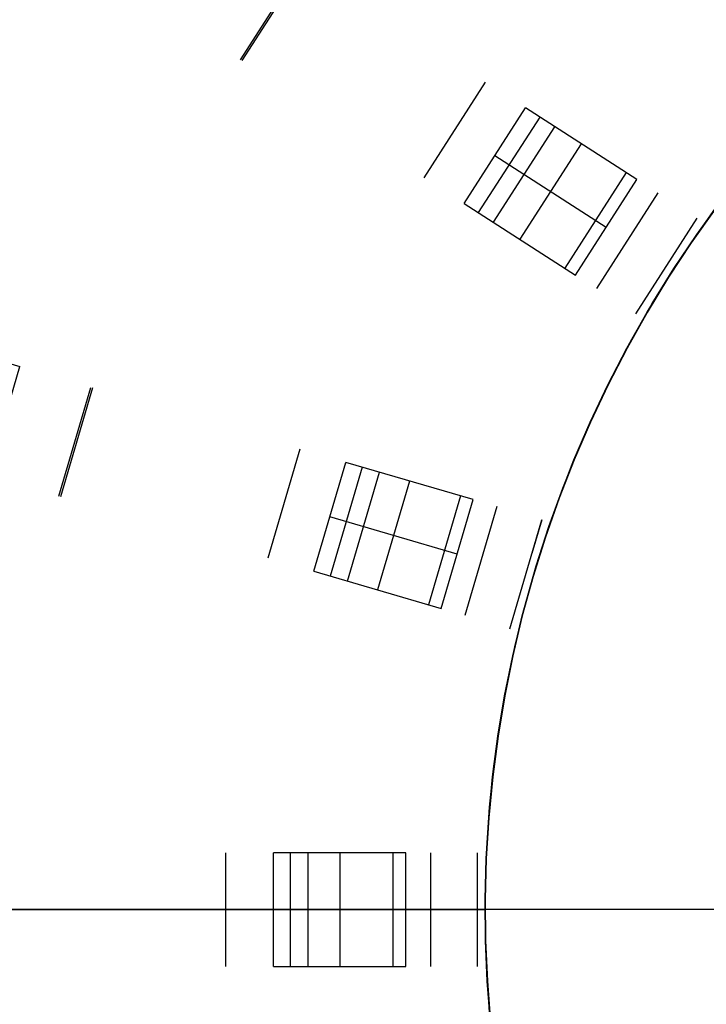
# Model space of a CAD drawing. Header units: millimetres. Extents: x 453 to 1057, y -213 to 387.
# Tile 6 of 17: x 581 to 653, y 77 to 181. Entities that reach past the tile are written whole.
import ezdxf

# ---------------------------------------------------------------- set-up
doc = ezdxf.new("R2010")
doc.units = ezdxf.units.MM

msp = doc.modelspace()

# ---------------------------------------------------------------- linework, layer by layer
at = {"extrusion": (0.302704, 0.907452, 0.29138)}
for points in [[(-542.48, -108.02), (-400.23, -232.27)], [(-541, -106.32), (-398.75, -230.58)], [(-397.27, -228.88), (-539.52, -104.63)]]:
    msp.add_lwpolyline(points, dxfattribs=at)
at = {"extrusion": (0.246101, 0.924042, 0.292541)}
for points in [[(-496.73, -239.81), (-570.42, -158.87)], [(-494.9, -238.14), (-568.58, -157.2)], [(-566.75, -155.53), (-493.06, -236.47)]]:
    msp.add_lwpolyline(points, dxfattribs=at)
at = {"extrusion": (-4e-05, 5.75113e-06, 1)}
for points in [[(635.09, 122.22), (636.39, 126.38), (637.83, 130.49), (639.41, 134.54), (641.14, 138.54), (643, 142.47), (645, 146.34), (647.13, 150.14), (649.4, 153.85), (651.79, 157.49), (654.31, 161.04), (656.95, 164.51), (659.7, 167.87), (662.58, 171.14), (665.56, 174.31), (668.66, 177.37), (671.86, 180.33), (675.16, 183.17), (678.55, 185.89), (682.04, 188.49), (685.62, 190.97), (689.28, 193.33), (693.03, 195.55), (696.84, 197.64), (700.73, 199.6), (704.69, 201.42), (708.7, 203.11), (712.77, 204.65), (716.89, 206.05), (721.06, 207.31), (725.27, 208.42), (729.52, 209.38), (733.79, 210.19), (738.1, 210.86), (742.42, 211.37), (746.76, 211.73), (751.11, 211.95), (755.46, 212.01), (759.81, 211.92), (764.16, 211.67), (768.49, 211.28), (772.81, 210.74), (777.11, 210.04), (781.38, 209.2), (785.62, 208.21), (789.82, 207.07), (793.98, 205.78), (798.09, 204.35), (802.15, 202.78), (806.16, 201.07), (810.1, 199.22), (813.97, 197.24), (817.77, 195.12), (821.5, 192.87), (825.15, 190.49), (828.71, 187.98), (832.18, 185.35), (835.56, 182.61), (838.84, 179.75), (842.02, 176.77), (845.09, 173.69), (848.05, 170.5), (850.9, 167.21), (853.64, 163.82), (856.25, 160.34), (858.75, 156.77), (861.11, 153.12), (863.35, 149.38), (865.46, 145.57), (867.43, 141.69), (869.26, 137.74), (870.96, 133.74), (872.52, 129.67), (873.93, 125.55), (875.2, 121.39), (876.33, 117.18), (877.3, 112.94), (878.13, 108.67), (878.81, 104.37), (879.34, 100.05), (879.72, 95.71), (879.95, 91.36), (880.02, 87.01)], [(880.02, 87.01), (879.95, 82.68), (879.72, 78.36), (879.35, 74.05), (878.83, 69.75), (878.16, 65.48), (877.34, 61.23), (876.37, 57.01), (875.26, 52.83), (874.01, 48.69), (872.61, 44.59), (871.07, 40.55), (869.39, 36.56), (867.58, 32.63), (865.63, 28.77), (863.55, 24.98), (861.33, 21.26), (858.99, 17.62), (856.53, 14.06), (853.95, 10.59), (851.24, 7.21), (848.42, 3.93), (845.49, 0.75), (842.45, -2.33), (839.31, -5.3), (836.06, -8.17), (832.72, -10.91), (829.28, -13.54), (825.76, -16.05), (822.15, -18.44), (818.46, -20.7), (814.69, -22.83), (810.85, -24.83), (806.95, -26.7), (802.98, -28.42), (798.96, -30.02), (794.88, -31.47), (790.76, -32.77), (786.59, -33.94), (782.39, -34.96), (778.15, -35.83), (773.88, -36.56), (769.59, -37.14), (765.29, -37.57), (760.97, -37.85), (756.65, -37.98), (752.32, -37.96), (748, -37.79), (743.68, -37.48), (739.38, -37.01), (735.1, -36.39), (730.84, -35.63), (726.61, -34.72), (722.41, -33.66), (718.25, -32.46), (714.14, -31.12), (710.08, -29.63), (706.07, -28.01), (702.11, -26.24), (698.23, -24.34), (694.41, -22.31), (690.66, -20.15), (686.99, -17.86), (683.4, -15.44), (679.9, -12.9), (676.48, -10.24), (673.17, -7.46), (669.95, -4.57), (666.83, -1.57), (663.81, 1.53), (660.91, 4.74), (658.12, 8.05), (655.44, 11.45), (652.89, 14.94), (650.46, 18.52), (648.15, 22.18), (645.97, 25.92), (643.92, 29.73), (642, 33.61), (640.22, 37.55), (638.58, 41.56), (637.08, 45.61), (635.71, 49.72), (634.5, 53.87), (633.42, 58.06), (632.49, 62.29), (631.71, 66.55), (631.08, 70.83), (630.59, 75.13), (630.25, 79.44), (630.07, 83.76), (630.03, 88.09), (630.14, 92.42), (630.4, 96.73), (630.81, 101.04), (631.37, 105.33), (632.08, 109.6), (632.94, 113.84), (633.94, 118.05), (635.09, 122.22)]]:
    msp.add_lwpolyline(points, dxfattribs=at)
at = {"extrusion": (4e-05, -5.75113e-06, 1)}
for points in [[(880.04, 87.01), (879.96, 91.36), (879.73, 95.71), (879.36, 100.04), (878.83, 104.36), (878.15, 108.66), (877.32, 112.94), (876.34, 117.18), (875.22, 121.39), (873.95, 125.55), (872.53, 129.67), (870.97, 133.73), (869.28, 137.74), (867.44, 141.69), (865.47, 145.57), (863.36, 149.38), (861.12, 153.11), (858.76, 156.77), (856.27, 160.34), (853.65, 163.82), (850.92, 167.21), (848.07, 170.5), (845.1, 173.69), (842.03, 176.77), (838.85, 179.74), (835.57, 182.61), (832.19, 185.35), (828.72, 187.98), (825.16, 190.48), (821.51, 192.86), (817.79, 195.11), (813.99, 197.23), (810.11, 199.22), (806.17, 201.07), (802.17, 202.78), (798.11, 204.35), (793.99, 205.78), (789.84, 207.06), (785.63, 208.2), (781.39, 209.2), (777.12, 210.04), (772.83, 210.73), (768.51, 211.28), (764.17, 211.67), (759.82, 211.91), (755.47, 212.01), (751.12, 211.94), (746.77, 211.73), (742.43, 211.37), (738.11, 210.85), (733.81, 210.19), (729.53, 209.38), (725.28, 208.41), (721.08, 207.3), (716.91, 206.05), (712.78, 204.65), (708.71, 203.11), (704.7, 201.42), (700.75, 199.6), (696.86, 197.64), (693.04, 195.55), (689.3, 193.32), (685.64, 190.97), (682.06, 188.49), (678.57, 185.89), (675.17, 183.16), (671.87, 180.33), (668.67, 177.37), (665.58, 174.31), (662.59, 171.14), (659.72, 167.87), (656.96, 164.5), (654.32, 161.04), (651.8, 157.49), (649.41, 153.85), (647.15, 150.13), (645.02, 146.34), (643.02, 142.47), (641.15, 138.54), (639.43, 134.54), (637.84, 130.49), (636.4, 126.38), (635.1, 122.22)], [(635.1, 122.22), (633.95, 118.05), (632.95, 113.84), (632.1, 109.6), (631.39, 105.33), (630.83, 101.04), (630.42, 96.73), (630.15, 92.41), (630.04, 88.09), (630.08, 83.76), (630.27, 79.44), (630.6, 75.12), (631.09, 70.82), (631.72, 66.54), (632.5, 62.29), (633.43, 58.06), (634.51, 53.87), (635.73, 49.72), (637.09, 45.61), (638.59, 41.55), (640.24, 37.55), (642.02, 33.61), (643.93, 29.73), (645.98, 25.92), (648.16, 22.18), (650.47, 18.52), (652.9, 14.94), (655.46, 11.45), (658.13, 8.05), (660.92, 4.74), (663.83, 1.53), (666.84, -1.57), (669.96, -4.57), (673.18, -7.46), (676.5, -10.24), (679.91, -12.9), (683.41, -15.44), (687, -17.86), (690.67, -20.15), (694.42, -22.31), (698.24, -24.35), (702.13, -26.24), (706.08, -28.01), (710.09, -29.63), (714.15, -31.12), (718.27, -32.46), (722.42, -33.66), (726.62, -34.72), (730.85, -35.63), (735.11, -36.4), (739.39, -37.01), (743.69, -37.48), (748.01, -37.8), (752.33, -37.96), (756.66, -37.98), (760.98, -37.85), (765.3, -37.57), (769.61, -37.14), (773.9, -36.56), (778.16, -35.84), (782.4, -34.96), (786.6, -33.94), (790.77, -32.78), (794.9, -31.47), (798.97, -30.02), (803, -28.43), (806.96, -26.7), (810.87, -24.83), (814.71, -22.83), (818.47, -20.7), (822.16, -18.44), (825.77, -16.06), (829.3, -13.55), (832.73, -10.92), (836.07, -8.17), (839.32, -5.31), (842.46, -2.33), (845.5, 0.75), (848.43, 3.93), (851.25, 7.21), (853.96, 10.59), (856.54, 14.06), (859.01, 17.62), (861.35, 21.26), (863.56, 24.98), (865.64, 28.77), (867.59, 32.63), (869.41, 36.56), (871.08, 40.55), (872.62, 44.59), (874.02, 48.69), (875.27, 52.83), (876.38, 57.01), (877.35, 61.23), (878.17, 65.48), (878.84, 69.75), (879.36, 74.05), (879.74, 78.36), (879.96, 82.68), (880.04, 87.01)]]:
    msp.add_lwpolyline(points, dxfattribs=at)
at = {"extrusion": (0.019786, 0.993662, -0.11065)}
msp.add_lwpolyline([(-560.04, -262.58), (-600.52, -487.54)], dxfattribs=at)
for points in [[(604.16, 176.83), (610.65, 186.93)], [(610.8, 186.83), (604.31, 176.74)], [(623.57, 164.36), (630.06, 174.45)], [(627.81, 161.64), (634.3, 171.73)], [(646.07, 164.16), (634.3, 171.73)], [(635.79, 170.77), (629.3, 160.68)], [(630.9, 159.65), (637.39, 169.74)], [(640.18, 167.95), (633.7, 157.85)], [(642.83, 159.11), (631.05, 166.68)], [(644.91, 164.91), (638.43, 154.81)], [(639.59, 154.07), (646.07, 164.16)], [(648.26, 162.75), (641.78, 152.66)], [(627.81, 161.64), (639.59, 154.07)], [(630.5, 76.17), (630.2, 80.5), (630.05, 84.84), (630.05, 89.18), (630.2, 93.51), (630.5, 97.84), (630.95, 102.16), (631.55, 106.45), (632.3, 110.73), (633.2, 114.97), (634.24, 119.18), (635.43, 123.36), (636.77, 127.49), (638.24, 131.57), (639.86, 135.59), (641.61, 139.56), (643.51, 143.47), (645.53, 147.3), (647.69, 151.07), (649.98, 154.75), (652.39, 158.36), (654.93, 161.88)], [(645.95, 149.98), (652.44, 160.07)], [(561.12, 150.2), (580.84, 144.41)], [(577.46, 132.89), (580.84, 144.41)], [(584.97, 130.69), (588.35, 142.2)], [(588.52, 142.15), (585.14, 130.64)], [(607.1, 124.19), (610.49, 135.7)], [(611.94, 122.77), (615.32, 134.28)], [(628.75, 130.34), (615.32, 134.28)], [(617.02, 133.78), (613.64, 122.27)], [(615.47, 121.73), (618.85, 133.25)], [(622.03, 132.31), (618.65, 120.8)], [(627.43, 130.73), (624.05, 119.21)], [(625.37, 118.83), (628.75, 130.34)], [(631.25, 129.61), (627.87, 118.09)], [(627.06, 124.58), (613.63, 128.53)], [(632.63, 116.69), (636.01, 128.21)], [(636.01, 128.21), (634.96, 124.64)], [(611.94, 122.77), (625.37, 118.83)], [(602.62, 81.01), (602.62, 93.01)], [(621.66, 93.01), (607.66, 93.01)], [(607.66, 81.01), (607.66, 93.01)], [(609.43, 93.01), (609.43, 81.01)], [(611.34, 81.01), (611.34, 93.01)], [(614.66, 93.01), (614.66, 81.01)], [(620.28, 93.01), (620.28, 81.01)], [(621.66, 81.01), (621.66, 93.01)], [(624.26, 93.01), (624.26, 81.01)], [(629.22, 81.01), (629.22, 93.01)], [(745.03, 87.01), (532.03, 87.01)], [(532.03, 87.01), (630.03, 87.01)], [(532.03, 87.01), (630.03, 87.01)], [(745.03, 87.01), (532.03, 87.01)], [(621.66, 87.01), (607.66, 87.01)], [(607.66, 81.01), (621.66, 81.01)]]:
    msp.add_lwpolyline(points)
at = {"extrusion": (0.540641, 0.841254, -1.20784e-15)}
msp.add_lwpolyline([(-412.65, -511.57), (-412.71, -511.84), (-412.75, -512.11), (-412.78, -512.38), (-412.81, -512.65), (-412.82, -512.93), (-412.83, -513.2), (-412.82, -513.48), (-412.81, -513.75), (-412.79, -514.02), (-412.76, -514.29), (-412.72, -514.57), (-412.67, -514.83), (-412.61, -515.1), (-412.54, -515.37), (-412.46, -515.63), (-412.37, -515.89), (-412.28, -516.15), (-412.18, -516.4), (-412.06, -516.65), (-411.94, -516.89), (-411.81, -517.14), (-411.67, -517.37), (-411.53, -517.6), (-411.38, -517.83), (-411.21, -518.05), (-411.05, -518.27), (-410.87, -518.48), (-410.69, -518.68), (-410.5, -518.88), (-410.3, -519.07), (-410.1, -519.25), (-409.89, -519.43), (-409.67, -519.6), (-409.45, -519.76), (-409.23, -519.92), (-408.99, -520.06), (-408.76, -520.2), (-408.52, -520.33), (-408.27, -520.45), (-408.02, -520.57), (-407.77, -520.67), (-407.51, -520.77), (-407.25, -520.86), (-406.99, -520.94), (-406.73, -521.01), (-406.46, -521.07), (-406.19, -521.12), (-405.92, -521.16), (-405.65, -521.19), (-405.38, -521.22), (-405.1, -521.23), (-404.83, -521.23)], dxfattribs=at)
at = {"extrusion": (0.167321, 0.975737, 0.141214)}
for points in [[(-578.77, -35.22), (-432.97, -155.29)], [(-578.07, -34.38), (-432.27, -154.45)], [(-431.58, -153.61), (-577.38, -33.54)]]:
    msp.add_lwpolyline(points, dxfattribs=at)
at = {"extrusion": (0.540641, 0.841254, 6.32223e-14)}
msp.add_lwpolyline([(-440.76, 0), (-440.49, 0), (-440.21, -0.02), (-439.94, -0.04), (-439.67, -0.07), (-439.4, -0.12), (-439.14, -0.17), (-438.87, -0.23), (-438.61, -0.29), (-438.35, -0.37), (-438.09, -0.46), (-437.83, -0.55), (-437.58, -0.66), (-437.33, -0.77), (-437.09, -0.89), (-436.85, -1.02), (-436.61, -1.16), (-436.38, -1.3), (-436.16, -1.45), (-435.94, -1.62), (-435.72, -1.78)], dxfattribs=at)
at = {"extrusion": (0.540641, 0.841254, 4.61697e-14)}
msp.add_lwpolyline([(-442.53, -65.6), (-442.71, -65.41), (-442.89, -65.22), (-443.05, -65.03), (-443.21, -64.82), (-443.37, -64.61), (-443.52, -64.4), (-443.66, -64.18), (-443.79, -63.96), (-443.92, -63.74), (-444.04, -63.51), (-444.15, -63.27), (-444.25, -63.03), (-444.35, -62.79), (-444.44, -62.55)], dxfattribs=at)
at = {"extrusion": (0.048973, 0.984387, 0.169065)}
for points in [[(-628.17, -95.66), (-643.68, -42.96)], [(-625.18, -94.79), (-640.69, -42.08)], [(-637.7, -41.2), (-622.19, -93.91)]]:
    msp.add_lwpolyline(points, dxfattribs=at)
at = {"extrusion": (0.540641, 0.841254, 2.81568e-14)}
msp.add_lwpolyline([(-440.76, 0), (-440.49, 0), (-440.21, -0.02), (-439.94, -0.04), (-439.67, -0.07), (-439.4, -0.12), (-439.14, -0.17), (-438.87, -0.23), (-438.61, -0.29), (-438.35, -0.37), (-438.09, -0.46), (-437.83, -0.55), (-437.58, -0.66), (-437.33, -0.77), (-437.09, -0.89), (-436.85, -1.02), (-436.61, -1.16), (-436.38, -1.3), (-436.16, -1.45), (-435.94, -1.62), (-435.72, -1.78)], dxfattribs=at)
at = {"extrusion": (0.540641, 0.841254, 3.65904e-14)}
msp.add_lwpolyline([(-442.53, -65.6), (-442.71, -65.41), (-442.89, -65.22), (-443.05, -65.03), (-443.21, -64.82), (-443.37, -64.61), (-443.52, -64.4), (-443.66, -64.18), (-443.79, -63.96), (-443.92, -63.74), (-444.04, -63.51), (-444.15, -63.27), (-444.25, -63.03), (-444.35, -62.79), (-444.44, -62.55)], dxfattribs=at)
at = {"extrusion": (0.540641, 0.841254, -3.79464e-14)}
msp.add_lwpolyline([(-435.72, -1.78), (-435.94, -1.62), (-436.16, -1.45), (-436.38, -1.3), (-436.61, -1.16), (-436.85, -1.02), (-437.09, -0.89), (-437.33, -0.77), (-437.58, -0.66), (-437.83, -0.55), (-438.09, -0.46), (-438.35, -0.37), (-438.61, -0.29), (-438.87, -0.23), (-439.14, -0.17), (-439.4, -0.12), (-439.67, -0.07), (-439.94, -0.04), (-440.21, -0.02), (-440.49, 0), (-440.76, 0)], dxfattribs=at)
at = {"extrusion": (0.540641, 0.841254, -6.20149e-15)}
msp.add_lwpolyline([(-462.32, -10.6), (-462.41, -10.34), (-462.49, -10.08), (-462.55, -9.81), (-462.61, -9.54), (-462.66, -9.26), (-462.7, -8.99), (-462.73, -8.71), (-462.75, -8.44), (-462.76, -8.16), (-462.76, -7.89), (-462.75, -7.61), (-462.73, -7.33), (-462.7, -7.06), (-462.67, -6.78), (-462.62, -6.51), (-462.56, -6.24), (-462.5, -5.97), (-462.42, -5.7), (-462.34, -5.44), (-462.25, -5.18), (-462.14, -4.92), (-462.03, -4.67), (-461.91, -4.42), (-461.79, -4.17), (-461.65, -3.93), (-461.5, -3.7), (-461.35, -3.47), (-461.19, -3.24), (-461.02, -3.02), (-460.85, -2.81), (-460.66, -2.6), (-460.47, -2.4), (-460.28, -2.21), (-460.07, -2.02), (-459.86, -1.84), (-459.65, -1.67), (-459.42, -1.5), (-459.2, -1.34), (-458.96, -1.19), (-458.73, -1.05), (-458.48, -0.92), (-458.24, -0.8), (-457.99, -0.68), (-457.73, -0.57), (-457.47, -0.47), (-457.21, -0.38), (-456.95, -0.3), (-456.68, -0.23), (-456.41, -0.17), (-456.14, -0.12), (-455.86, -0.08), (-455.59, -0.04), (-455.31, -0.02), (-455.04, 0), (-454.76, 0)], dxfattribs=at)
at = {"extrusion": (0.540641, 0.841254, 1.57929e-13)}
msp.add_lwpolyline([(-442.53, -65.6), (-442.71, -65.41), (-442.89, -65.22), (-443.05, -65.03), (-443.21, -64.82), (-443.37, -64.61), (-443.52, -64.4), (-443.66, -64.18), (-443.79, -63.96), (-443.92, -63.74), (-444.04, -63.51), (-444.15, -63.27), (-444.25, -63.03), (-444.35, -62.79), (-444.44, -62.55)], dxfattribs=at)
at = {"extrusion": (0.540641, 0.841254, -7.61711e-15)}
msp.add_lwpolyline([(-462.32, -10.6), (-462.41, -10.34), (-462.49, -10.08), (-462.55, -9.81), (-462.61, -9.54), (-462.66, -9.26), (-462.7, -8.99), (-462.73, -8.71), (-462.75, -8.44), (-462.76, -8.16), (-462.76, -7.89), (-462.75, -7.61), (-462.73, -7.33), (-462.7, -7.06), (-462.67, -6.78), (-462.62, -6.51), (-462.56, -6.24), (-462.5, -5.97), (-462.42, -5.7), (-462.34, -5.44), (-462.25, -5.18), (-462.14, -4.92), (-462.03, -4.67), (-461.91, -4.42), (-461.79, -4.17), (-461.65, -3.93), (-461.5, -3.7), (-461.35, -3.47), (-461.19, -3.24), (-461.02, -3.02), (-460.85, -2.81), (-460.66, -2.6), (-460.47, -2.4), (-460.28, -2.21), (-460.07, -2.02), (-459.86, -1.84), (-459.65, -1.67), (-459.42, -1.5), (-459.2, -1.34), (-458.96, -1.19), (-458.73, -1.05), (-458.48, -0.92), (-458.24, -0.8), (-457.99, -0.68), (-457.73, -0.57), (-457.47, -0.47), (-457.21, -0.38), (-456.95, -0.3), (-456.68, -0.23), (-456.41, -0.17), (-456.14, -0.12), (-455.86, -0.08), (-455.59, -0.04), (-455.31, -0.02), (-455.04, 0), (-454.76, 0)], dxfattribs=at)
at = {"extrusion": (0.137925, 0.979956, 0.143748)}
for points in [[(-515.77, -174.54), (-592.35, -96.33)], [(-514.9, -173.68), (-591.48, -95.47)], [(-590.61, -94.62), (-514.03, -172.83)]]:
    msp.add_lwpolyline(points, dxfattribs=at)
at = {"extrusion": (0.011705, 0.998283, -0.057394)}
for points in [[(-586.64, -502.17), (-540.89, -278.23)], [(-585.02, -502.5), (-539.27, -278.56)], [(-537.65, -278.89), (-583.4, -502.83)]]:
    msp.add_lwpolyline(points, dxfattribs=at)
at = {"extrusion": (0.540641, 0.841254, 5.5512e-16)}
msp.add_lwpolyline([(-454.76, 0), (-455.04, 0), (-455.31, -0.02), (-455.59, -0.04), (-455.86, -0.08), (-456.14, -0.12), (-456.41, -0.17), (-456.68, -0.23), (-456.95, -0.3), (-457.21, -0.38), (-457.47, -0.47), (-457.73, -0.57), (-457.99, -0.68), (-458.24, -0.8), (-458.48, -0.92), (-458.73, -1.05), (-458.96, -1.19), (-459.2, -1.34), (-459.42, -1.5), (-459.65, -1.67), (-459.86, -1.84), (-460.07, -2.02), (-460.28, -2.21), (-460.47, -2.4), (-460.66, -2.6), (-460.85, -2.81), (-461.02, -3.02), (-461.19, -3.24), (-461.35, -3.47), (-461.5, -3.7), (-461.65, -3.93), (-461.79, -4.17), (-461.91, -4.42), (-462.03, -4.67), (-462.14, -4.92), (-462.25, -5.18), (-462.34, -5.44), (-462.42, -5.7), (-462.5, -5.97), (-462.56, -6.24), (-462.62, -6.51), (-462.67, -6.78), (-462.7, -7.06), (-462.73, -7.33), (-462.75, -7.61), (-462.76, -7.89), (-462.76, -8.16), (-462.75, -8.44), (-462.73, -8.71), (-462.7, -8.99), (-462.66, -9.26), (-462.61, -9.54), (-462.55, -9.81), (-462.49, -10.08), (-462.41, -10.34), (-462.32, -10.6)], dxfattribs=at)
at = {"extrusion": (0.281733, 0.959493, -8.62847e-15)}
msp.add_lwpolyline([(-516.63, -521.23), (-516.9, -521.23), (-517.18, -521.22), (-517.45, -521.19), (-517.72, -521.16), (-517.99, -521.12), (-518.26, -521.07), (-518.53, -521.01), (-518.79, -520.94), (-519.06, -520.86), (-519.31, -520.77), (-519.57, -520.67), (-519.82, -520.57), (-520.07, -520.45), (-520.32, -520.33), (-520.56, -520.2), (-520.8, -520.06), (-521.03, -519.92), (-521.25, -519.76), (-521.47, -519.6), (-521.69, -519.43), (-521.9, -519.25), (-522.1, -519.07), (-522.3, -518.88), (-522.49, -518.68), (-522.67, -518.48), (-522.85, -518.27), (-523.02, -518.05), (-523.18, -517.83), (-523.33, -517.6), (-523.48, -517.37), (-523.61, -517.14), (-523.74, -516.89), (-523.86, -516.65), (-523.98, -516.4), (-524.08, -516.15), (-524.18, -515.89), (-524.26, -515.63), (-524.34, -515.37), (-524.41, -515.1), (-524.47, -514.83), (-524.52, -514.57), (-524.56, -514.29), (-524.59, -514.02), (-524.61, -513.75), (-524.63, -513.48), (-524.63, -513.2), (-524.62, -512.93), (-524.61, -512.65), (-524.58, -512.38), (-524.55, -512.11), (-524.51, -511.84), (-524.45, -511.57)], dxfattribs=at)
at = {"extrusion": (0.281733, 0.959493, -3.44623e-16)}
msp.add_lwpolyline([(-516.63, -521.23), (-516.9, -521.23), (-517.18, -521.22), (-517.45, -521.19), (-517.72, -521.16), (-517.99, -521.12), (-518.26, -521.07), (-518.53, -521.01), (-518.79, -520.94), (-519.06, -520.86), (-519.31, -520.77), (-519.57, -520.67), (-519.82, -520.57), (-520.07, -520.45), (-520.32, -520.33), (-520.56, -520.2), (-520.8, -520.06), (-521.03, -519.92), (-521.25, -519.76), (-521.47, -519.6), (-521.69, -519.43), (-521.9, -519.25), (-522.1, -519.07), (-522.3, -518.88), (-522.49, -518.68), (-522.67, -518.48), (-522.85, -518.27), (-523.02, -518.05), (-523.18, -517.83), (-523.33, -517.6), (-523.48, -517.37), (-523.61, -517.14), (-523.74, -516.89), (-523.86, -516.65), (-523.98, -516.4), (-524.08, -516.15), (-524.18, -515.89), (-524.26, -515.63), (-524.34, -515.37), (-524.41, -515.1), (-524.47, -514.83), (-524.52, -514.57), (-524.56, -514.29), (-524.59, -514.02), (-524.61, -513.75), (-524.63, -513.48), (-524.63, -513.2), (-524.62, -512.93), (-524.61, -512.65), (-524.58, -512.38), (-524.55, -512.11), (-524.51, -511.84), (-524.45, -511.57)], dxfattribs=at)
at = {"extrusion": (0.281733, 0.959493, 1.18765e-14)}
msp.add_lwpolyline([(-552.56, 0), (-552.29, 0), (-552.02, -0.02), (-551.74, -0.04), (-551.47, -0.07), (-551.2, -0.12), (-550.94, -0.17), (-550.67, -0.23), (-550.41, -0.29), (-550.15, -0.37), (-549.89, -0.46), (-549.63, -0.55), (-549.38, -0.66), (-549.13, -0.77), (-548.89, -0.89), (-548.65, -1.02), (-548.42, -1.16), (-548.18, -1.3), (-547.96, -1.45), (-547.74, -1.62), (-547.52, -1.78)], dxfattribs=at)
at = {"extrusion": (0.281733, 0.959493, 4.34142e-14)}
msp.add_lwpolyline([(-554.33, -65.6), (-554.51, -65.41), (-554.69, -65.22), (-554.85, -65.03), (-555.02, -64.82), (-555.17, -64.61), (-555.32, -64.4), (-555.46, -64.18), (-555.59, -63.96), (-555.72, -63.74), (-555.84, -63.51), (-555.95, -63.27), (-556.05, -63.03), (-556.15, -62.79), (-556.24, -62.55)], dxfattribs=at)
at = {"extrusion": (0.028774, 0.995785, 0.087093)}
for points in [[(-614.74, -75.47), (-632.04, -23.33)], [(-613.22, -74.96), (-630.52, -22.82)], [(-628.99, -22.31), (-611.69, -74.46)]]:
    msp.add_lwpolyline(points, dxfattribs=at)
at = {"extrusion": (0.281733, 0.959493, -8.62181e-15)}
msp.add_lwpolyline([(-524.45, -511.57), (-524.51, -511.84), (-524.55, -512.11), (-524.58, -512.38), (-524.61, -512.65), (-524.62, -512.93), (-524.63, -513.2), (-524.63, -513.48), (-524.61, -513.75), (-524.59, -514.02), (-524.56, -514.29), (-524.52, -514.57), (-524.47, -514.83), (-524.41, -515.1), (-524.34, -515.37), (-524.26, -515.63), (-524.18, -515.89), (-524.08, -516.15), (-523.98, -516.4), (-523.86, -516.65), (-523.74, -516.89), (-523.61, -517.14), (-523.48, -517.37), (-523.33, -517.6), (-523.18, -517.83), (-523.02, -518.05), (-522.85, -518.27), (-522.67, -518.48), (-522.49, -518.68), (-522.3, -518.88), (-522.1, -519.07), (-521.9, -519.25), (-521.69, -519.43), (-521.47, -519.6), (-521.25, -519.76), (-521.03, -519.92), (-520.8, -520.06), (-520.56, -520.2), (-520.32, -520.33), (-520.07, -520.45), (-519.82, -520.57), (-519.57, -520.67), (-519.31, -520.77), (-519.06, -520.86), (-518.79, -520.94), (-518.53, -521.01), (-518.26, -521.07), (-517.99, -521.12), (-517.72, -521.16), (-517.45, -521.19), (-517.18, -521.22), (-516.9, -521.23), (-516.63, -521.23)], dxfattribs=at)
at = {"extrusion": (0.281733, 0.959493, -4.93878e-15)}
msp.add_lwpolyline([(-574.13, -10.6), (-574.21, -10.34), (-574.29, -10.08), (-574.35, -9.81), (-574.41, -9.54), (-574.46, -9.26), (-574.5, -8.99), (-574.53, -8.71), (-574.55, -8.44), (-574.56, -8.16), (-574.56, -7.89), (-574.55, -7.61), (-574.53, -7.33), (-574.51, -7.06), (-574.47, -6.78), (-574.42, -6.51), (-574.36, -6.24), (-574.3, -5.97), (-574.22, -5.7), (-574.14, -5.44), (-574.05, -5.18), (-573.95, -4.92), (-573.83, -4.67), (-573.72, -4.42), (-573.59, -4.17), (-573.45, -3.93), (-573.31, -3.7), (-573.15, -3.47), (-572.99, -3.24), (-572.82, -3.02), (-572.65, -2.81), (-572.47, -2.6), (-572.27, -2.4), (-572.08, -2.21), (-571.87, -2.02), (-571.66, -1.84), (-571.45, -1.67), (-571.23, -1.5), (-571, -1.34), (-570.77, -1.19), (-570.53, -1.05), (-570.29, -0.92), (-570.04, -0.8), (-569.79, -0.68), (-569.53, -0.57), (-569.27, -0.47), (-569.01, -0.38), (-568.75, -0.3), (-568.48, -0.23), (-568.21, -0.17), (-567.94, -0.12), (-567.66, -0.08), (-567.39, -0.04), (-567.11, -0.02), (-566.84, 0), (-566.56, 0)], dxfattribs=at)
at = {"extrusion": (0.281733, 0.959493, 3.48459e-14)}
msp.add_lwpolyline([(-552.56, 0), (-552.29, 0), (-552.02, -0.02), (-551.74, -0.04), (-551.47, -0.07), (-551.2, -0.12), (-550.94, -0.17), (-550.67, -0.23), (-550.41, -0.29), (-550.15, -0.37), (-549.89, -0.46), (-549.63, -0.55), (-549.38, -0.66), (-549.13, -0.77), (-548.89, -0.89), (-548.65, -1.02), (-548.42, -1.16), (-548.18, -1.3), (-547.96, -1.45), (-547.74, -1.62), (-547.52, -1.78)], dxfattribs=at)
at = {"extrusion": (0.281733, 0.959493, -7.33765e-14)}
msp.add_lwpolyline([(-554.33, -65.6), (-554.51, -65.41), (-554.69, -65.22), (-554.85, -65.03), (-555.02, -64.82), (-555.17, -64.61), (-555.32, -64.4), (-555.46, -64.18), (-555.59, -63.96), (-555.72, -63.74), (-555.84, -63.51), (-555.95, -63.27), (-556.05, -63.03), (-556.15, -62.79), (-556.24, -62.55)], dxfattribs=at)
at = {"extrusion": (0.281733, 0.959493, -3.2713e-14)}
msp.add_lwpolyline([(-547.52, -1.78), (-547.74, -1.62), (-547.96, -1.45), (-548.18, -1.3), (-548.42, -1.16), (-548.65, -1.02), (-548.89, -0.89), (-549.13, -0.77), (-549.38, -0.66), (-549.63, -0.55), (-549.89, -0.46), (-550.15, -0.37), (-550.41, -0.29), (-550.67, -0.23), (-550.94, -0.17), (-551.2, -0.12), (-551.47, -0.07), (-551.74, -0.04), (-552.02, -0.02), (-552.29, 0), (-552.56, 0)], dxfattribs=at)
at = {"extrusion": (0.281733, 0.959493, -2.35004e-15)}
msp.add_lwpolyline([(-574.13, -10.6), (-574.21, -10.34), (-574.29, -10.08), (-574.35, -9.81), (-574.41, -9.54), (-574.46, -9.26), (-574.5, -8.99), (-574.53, -8.71), (-574.55, -8.44), (-574.56, -8.16), (-574.56, -7.89), (-574.55, -7.61), (-574.53, -7.33), (-574.51, -7.06), (-574.47, -6.78), (-574.42, -6.51), (-574.36, -6.24), (-574.3, -5.97), (-574.22, -5.7), (-574.14, -5.44), (-574.05, -5.18), (-573.95, -4.92), (-573.83, -4.67), (-573.72, -4.42), (-573.59, -4.17), (-573.45, -3.93), (-573.31, -3.7), (-573.15, -3.47), (-572.99, -3.24), (-572.82, -3.02), (-572.65, -2.81), (-572.47, -2.6), (-572.27, -2.4), (-572.08, -2.21), (-571.87, -2.02), (-571.66, -1.84), (-571.45, -1.67), (-571.23, -1.5), (-571, -1.34), (-570.77, -1.19), (-570.53, -1.05), (-570.29, -0.92), (-570.04, -0.8), (-569.79, -0.68), (-569.53, -0.57), (-569.27, -0.47), (-569.01, -0.38), (-568.75, -0.3), (-568.48, -0.23), (-568.21, -0.17), (-567.94, -0.12), (-567.66, -0.08), (-567.39, -0.04), (-567.11, -0.02), (-566.84, 0), (-566.56, 0)], dxfattribs=at)
at = {"extrusion": (0.281733, 0.959493, 1.61588e-15)}
msp.add_lwpolyline([(-554.33, -65.6), (-554.51, -65.41), (-554.69, -65.22), (-554.85, -65.03), (-555.02, -64.82), (-555.17, -64.61), (-555.32, -64.4), (-555.46, -64.18), (-555.59, -63.96), (-555.72, -63.74), (-555.84, -63.51), (-555.95, -63.27), (-556.05, -63.03), (-556.15, -62.79), (-556.24, -62.55)], dxfattribs=at)
at = {"extrusion": (0.281733, 0.959493, -1.05328e-15)}
msp.add_lwpolyline([(-566.56, 0), (-566.84, 0), (-567.11, -0.02), (-567.39, -0.04), (-567.66, -0.08), (-567.94, -0.12), (-568.21, -0.17), (-568.48, -0.23), (-568.75, -0.3), (-569.01, -0.38), (-569.27, -0.47), (-569.53, -0.57), (-569.79, -0.68), (-570.04, -0.8), (-570.29, -0.92), (-570.53, -1.05), (-570.77, -1.19), (-571, -1.34), (-571.23, -1.5), (-571.45, -1.67), (-571.66, -1.84), (-571.87, -2.02), (-572.08, -2.21), (-572.27, -2.4), (-572.47, -2.6), (-572.65, -2.81), (-572.82, -3.02), (-572.99, -3.24), (-573.15, -3.47), (-573.31, -3.7), (-573.45, -3.93), (-573.59, -4.17), (-573.72, -4.42), (-573.83, -4.67), (-573.95, -4.92), (-574.05, -5.18), (-574.14, -5.44), (-574.22, -5.7), (-574.3, -5.97), (-574.36, -6.24), (-574.42, -6.51), (-574.47, -6.78), (-574.51, -7.06), (-574.53, -7.33), (-574.55, -7.61), (-574.56, -7.89), (-574.56, -8.16), (-574.55, -8.44), (-574.53, -8.71), (-574.5, -8.99), (-574.46, -9.26), (-574.41, -9.54), (-574.35, -9.81), (-574.29, -10.08), (-574.21, -10.34), (-574.13, -10.6)], dxfattribs=at)
at = {"extrusion": (0, 1, 0)}
for points in [[(-602.62, -1.78), (-455.84, -120.65)], [(-532.03, -143), (-609.43, -65.6)], [(-607.66, 0), (-607.38, 0), (-607.11, -0.02), (-606.84, -0.04), (-606.57, -0.07), (-606.3, -0.12), (-606.03, -0.17), (-605.77, -0.23), (-605.5, -0.29), (-605.24, -0.37), (-604.99, -0.46), (-604.73, -0.55), (-604.48, -0.66), (-604.23, -0.77), (-603.99, -0.89), (-603.75, -1.02), (-603.51, -1.16), (-603.28, -1.3), (-603.06, -1.45), (-602.84, -1.62), (-602.62, -1.78)], [(-609.43, -65.6), (-609.61, -65.41), (-609.78, -65.22), (-609.95, -65.03), (-610.11, -64.82), (-610.27, -64.61), (-610.42, -64.4), (-610.56, -64.18), (-610.69, -63.96), (-610.82, -63.74), (-610.94, -63.51), (-611.05, -63.27), (-611.15, -63.03), (-611.25, -62.79), (-611.34, -62.55)], [(-611.34, -62.55), (-629.22, -10.6)], [(-629.22, -10.6), (-629.31, -10.34), (-629.38, -10.08), (-629.45, -9.81), (-629.51, -9.54), (-629.56, -9.26), (-629.6, -8.99), (-629.63, -8.71), (-629.65, -8.44), (-629.66, -8.16), (-629.66, -7.89), (-629.65, -7.61), (-629.63, -7.33), (-629.6, -7.06), (-629.56, -6.78), (-629.52, -6.51), (-629.46, -6.24), (-629.4, -5.97), (-629.32, -5.7), (-629.24, -5.44), (-629.14, -5.18), (-629.04, -4.92), (-628.93, -4.67), (-628.81, -4.42), (-628.68, -4.17), (-628.55, -3.93), (-628.4, -3.7), (-628.25, -3.47), (-628.09, -3.24), (-627.92, -3.02), (-627.75, -2.81), (-627.56, -2.6), (-627.37, -2.4), (-627.17, -2.21), (-626.97, -2.02), (-626.76, -1.84), (-626.54, -1.67), (-626.32, -1.5), (-626.1, -1.34), (-625.86, -1.19), (-625.62, -1.05), (-625.38, -0.92), (-625.13, -0.8), (-624.88, -0.68), (-624.63, -0.57), (-624.37, -0.47), (-624.11, -0.38), (-623.84, -0.3), (-623.58, -0.23), (-623.31, -0.17), (-623.03, -0.12), (-622.76, -0.08), (-622.49, -0.04), (-622.21, -0.02), (-621.93, 0), (-621.66, 0)], [(-602.62, -1.78), (-455.84, -120.65)], [(-532.03, -143), (-609.43, -65.6)], [(-607.66, 0), (-607.38, 0), (-607.11, -0.02), (-606.84, -0.04), (-606.57, -0.07), (-606.3, -0.12), (-606.03, -0.17), (-605.77, -0.23), (-605.5, -0.29), (-605.24, -0.37), (-604.99, -0.46), (-604.73, -0.55), (-604.48, -0.66), (-604.23, -0.77), (-603.99, -0.89), (-603.75, -1.02), (-603.51, -1.16), (-603.28, -1.3), (-603.06, -1.45), (-602.84, -1.62), (-602.62, -1.78)], [(-609.43, -65.6), (-609.61, -65.41), (-609.78, -65.22), (-609.95, -65.03), (-610.11, -64.82), (-610.27, -64.61), (-610.42, -64.4), (-610.56, -64.18), (-610.69, -63.96), (-610.82, -63.74), (-610.94, -63.51), (-611.05, -63.27), (-611.15, -63.03), (-611.25, -62.79), (-611.34, -62.55)], [(-611.34, -62.55), (-629.22, -10.6)], [(-629.22, -10.6), (-629.31, -10.34), (-629.38, -10.08), (-629.45, -9.81), (-629.51, -9.54), (-629.56, -9.26), (-629.6, -8.99), (-629.63, -8.71), (-629.65, -8.44), (-629.66, -8.16), (-629.66, -7.89), (-629.65, -7.61), (-629.63, -7.33), (-629.6, -7.06), (-629.56, -6.78), (-629.52, -6.51), (-629.46, -6.24), (-629.4, -5.97), (-629.32, -5.7), (-629.24, -5.44), (-629.14, -5.18), (-629.04, -4.92), (-628.93, -4.67), (-628.81, -4.42), (-628.68, -4.17), (-628.55, -3.93), (-628.4, -3.7), (-628.25, -3.47), (-628.09, -3.24), (-627.92, -3.02), (-627.75, -2.81), (-627.56, -2.6), (-627.37, -2.4), (-627.17, -2.21), (-626.97, -2.02), (-626.76, -1.84), (-626.54, -1.67), (-626.32, -1.5), (-626.1, -1.34), (-625.86, -1.19), (-625.62, -1.05), (-625.38, -0.92), (-625.13, -0.8), (-624.88, -0.68), (-624.63, -0.57), (-624.37, -0.47), (-624.11, -0.38), (-623.84, -0.3), (-623.58, -0.23), (-623.31, -0.17), (-623.03, -0.12), (-622.76, -0.08), (-622.49, -0.04), (-622.21, -0.02), (-621.93, 0), (-621.66, 0)], [(-455.84, -120.65), (-602.62, -1.78)], [(-609.43, -65.6), (-532.03, -143)], [(-602.62, -1.78), (-602.84, -1.62), (-603.06, -1.45), (-603.28, -1.3), (-603.51, -1.16), (-603.75, -1.02), (-603.99, -0.89), (-604.23, -0.77), (-604.48, -0.66), (-604.73, -0.55), (-604.99, -0.46), (-605.24, -0.37), (-605.5, -0.29), (-605.77, -0.23), (-606.03, -0.17), (-606.3, -0.12), (-606.57, -0.07), (-606.84, -0.04), (-607.11, -0.02), (-607.38, 0), (-607.66, 0)], [(-609.43, -65.6), (-609.61, -65.41), (-609.78, -65.22), (-609.95, -65.03), (-610.11, -64.82), (-610.27, -64.61), (-610.42, -64.4), (-610.56, -64.18), (-610.69, -63.96), (-610.82, -63.74), (-610.94, -63.51), (-611.05, -63.27), (-611.15, -63.03), (-611.25, -62.79), (-611.34, -62.55)], [(-629.22, -10.6), (-611.34, -62.55)], [(-621.66, 0), (-621.93, 0), (-622.21, -0.02), (-622.49, -0.04), (-622.76, -0.08), (-623.03, -0.12), (-623.31, -0.17), (-623.58, -0.23), (-623.84, -0.3), (-624.11, -0.38), (-624.37, -0.47), (-624.63, -0.57), (-624.88, -0.68), (-625.13, -0.8), (-625.38, -0.92), (-625.62, -1.05), (-625.86, -1.19), (-626.1, -1.34), (-626.32, -1.5), (-626.54, -1.67), (-626.76, -1.84), (-626.97, -2.02), (-627.17, -2.21), (-627.37, -2.4), (-627.56, -2.6), (-627.75, -2.81), (-627.92, -3.02), (-628.09, -3.24), (-628.25, -3.47), (-628.4, -3.7), (-628.55, -3.93), (-628.68, -4.17), (-628.81, -4.42), (-628.93, -4.67), (-629.04, -4.92), (-629.14, -5.18), (-629.24, -5.44), (-629.32, -5.7), (-629.4, -5.97), (-629.46, -6.24), (-629.52, -6.51), (-629.56, -6.78), (-629.6, -7.06), (-629.63, -7.33), (-629.65, -7.61), (-629.66, -7.89), (-629.66, -8.16), (-629.65, -8.44), (-629.63, -8.71), (-629.6, -8.99), (-629.56, -9.26), (-629.51, -9.54), (-629.45, -9.81), (-629.38, -10.08), (-629.31, -10.34), (-629.22, -10.6)]]:
    msp.add_lwpolyline(points, dxfattribs=at)
at = {"extrusion": (1, 0, 0)}
msp.add_lwpolyline([(87.01, -159.99), (87.01, -172.01)], dxfattribs=at)

doc.saveas('drawing.dxf')
